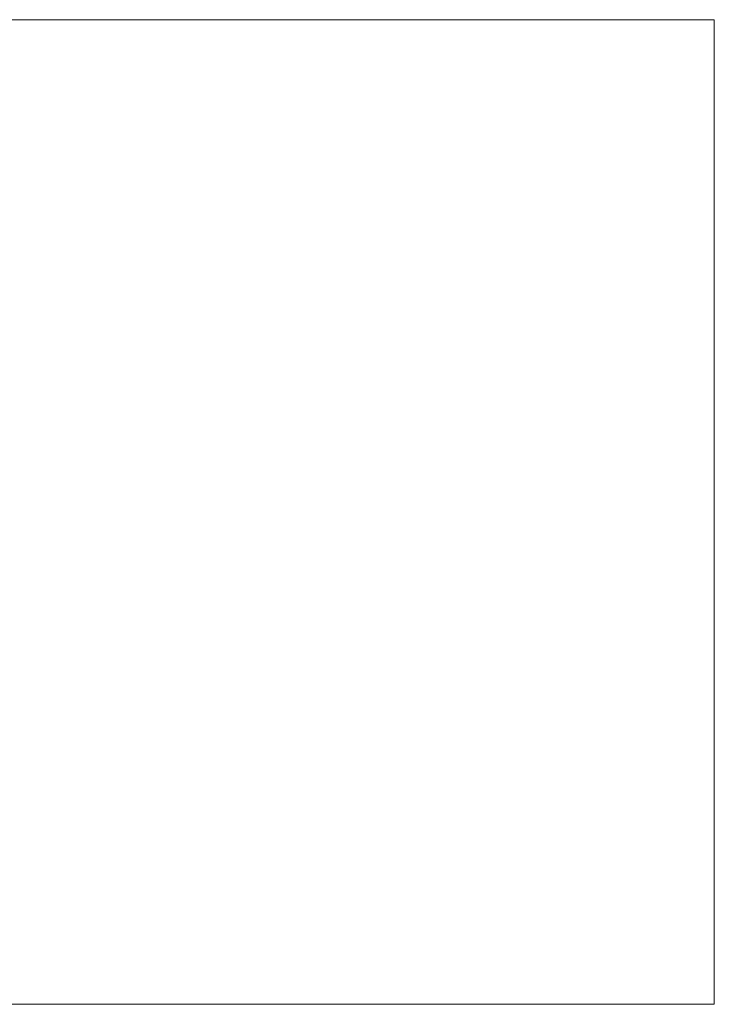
# Model space of a CAD drawing. Header units: millimetres. Extents: x -303 to 307, y -103 to 152400.
# Tile 155 of 156: x 130 to 275, y -103 to 102. Entities that reach past the tile are written whole.
import ezdxf

# ---------------------------------------------------------------- set-up
doc = ezdxf.new("R2010")
doc.units = ezdxf.units.MM
doc.layers.add('A-GENM', color=13, linetype='Continuous')

msp = doc.modelspace()

# ---------------------------------------------------------------- meshes
at = {"layer": 'A-GENM', "lineweight": 5}
mesh = msp.add_polyface(dxfattribs=at)
corners = [(275.03, 102.09), (-275.9, 102.09), (-275.9, -103.3), (275.03, -103.3)]
mesh.append_faces([[corners[k] for k in face] for face in [(3, 0, 1, 2)]])
mesh = msp.add_polyface(dxfattribs=at)
corners = [(275.03, 102.09, -118.52), (275.03, -103.3, -118.52), (-275.9, -103.3, -118.52), (-275.9, 102.09, -118.52)]
mesh.append_faces([[corners[k] for k in face] for face in [(2, 3, 0, 1)]])
mesh = msp.add_polyface(dxfattribs=at)
corners = [(-275.9, 102.09), (275.03, 102.09), (275.03, 102.09, -118.52), (-275.9, 102.09, -118.52)]
mesh.append_faces([[corners[k] for k in face] for face in [(0, 1, 2, 3)]])
mesh = msp.add_polyface(dxfattribs=at)
corners = [(275.03, 102.09), (275.03, -103.3), (275.03, -103.3, -118.52), (275.03, 102.09, -118.52)]
mesh.append_faces([[corners[k] for k in face] for face in [(3, 0, 1, 2)]])
mesh = msp.add_polyface(dxfattribs=at)
corners = [(275.03, -103.3), (-275.9, -103.3), (-275.9, -103.3, -118.52), (275.03, -103.3, -118.52)]
mesh.append_faces([[corners[k] for k in face] for face in [(0, 1, 2, 3)]])

doc.saveas('drawing.dxf')
